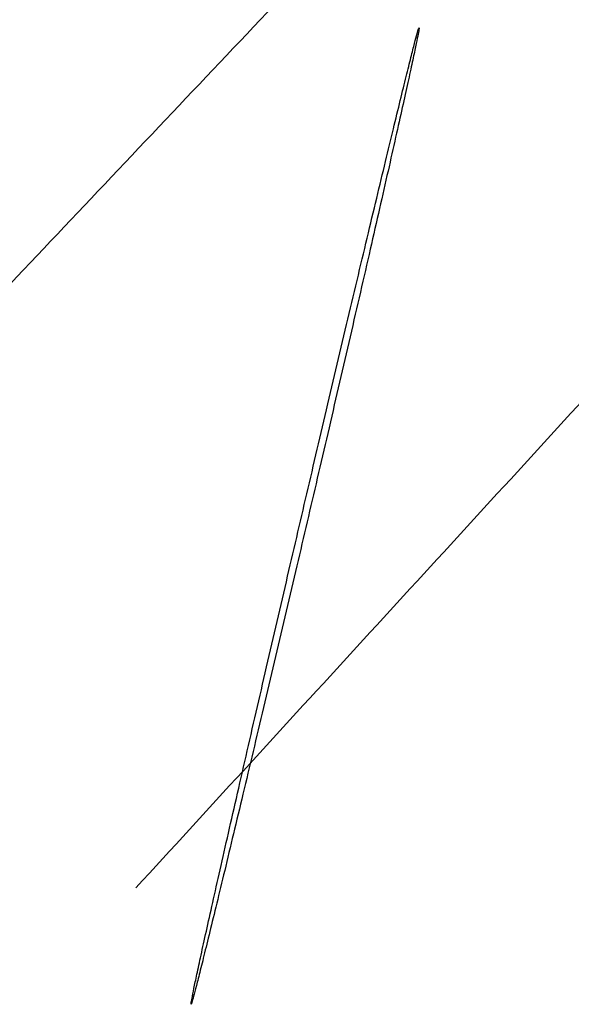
# Model space of a CAD drawing. Header units: millimetres. Extents: x -418 to 440, y -273 to 486.
# Tile 27 of 256: x -295.31 to -290.91, y -248.24 to -240.39. Entities that reach past the tile are written whole.
import ezdxf

# ---------------------------------------------------------------- set-up
doc = ezdxf.new("R2010")
doc.units = ezdxf.units.MM
doc.layers.add('mousse 2', color=7, linetype='Continuous', true_color=0x616161)

msp = doc.modelspace()

# ---------------------------------------------------------------- linework, layer by layer
at = {"layer": 'mousse 2'}
for points, degree in [([(-294.1433, -229.2595, 385.2081), (-297.5453, -242.2234, 377.1477), (-297.9899, -247.9593, 361.4803), (-297.6283, -246.5282, 345.1013)], 3), ([(-307.8088, -243.5976, 345.1006), (-300.7759, -236.658, 247.3828), (-293.7429, -229.7184, 149.665)], 2), ([(-305.5961, -244.2977, 345.1008), (-298.5935, -237.2701, 247.3843), (-291.5909, -230.2426, 149.6679)], 2), ([(-303.3703, -244.966, 345.1009), (-296.3998, -237.8496, 247.3867), (-289.4293, -230.7332, 149.6724)], 2), ([(-301.1396, -245.6001, 345.1011), (-294.201, -238.3945, 247.3881), (-287.2624, -231.189, 149.675)], 2), ([(-298.8962, -246.2025, 345.1013), (-291.9925, -238.9064, 247.3783), (-285.0888, -231.6103, 149.6553)], 2), ([(-294.3863, -247.314, 345.1011), (-287.5552, -239.8593, 247.3323), (-280.7241, -232.4046, 149.5635)], 2)]:
    msp.add_open_spline(points, degree=degree, dxfattribs=at)
msp.add_rational_spline([(-293.0114, -244.3519, 364.3028), (-292.1022, -240.4565, 364.305), (-292.1285, -240.4527, 368.3049), (-292.1549, -240.4488, 372.3049), (-293.064, -244.3441, 372.3026), (-293.9732, -248.2394, 372.3004), (-293.9468, -248.2433, 368.3005), (-293.9205, -248.2472, 364.3006), (-293.0114, -244.3519, 364.3028)], [1, 0.707106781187, 1, 0.707106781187, 1, 0.707106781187, 1, 0.707106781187, 1], degree=2, knots=[0, 0, 0, 6.283185, 6.283185, 12.566371, 12.566371, 18.849556, 18.849556, 25.132741, 25.132741, 25.132741], dxfattribs=at)

doc.saveas('drawing.dxf')
